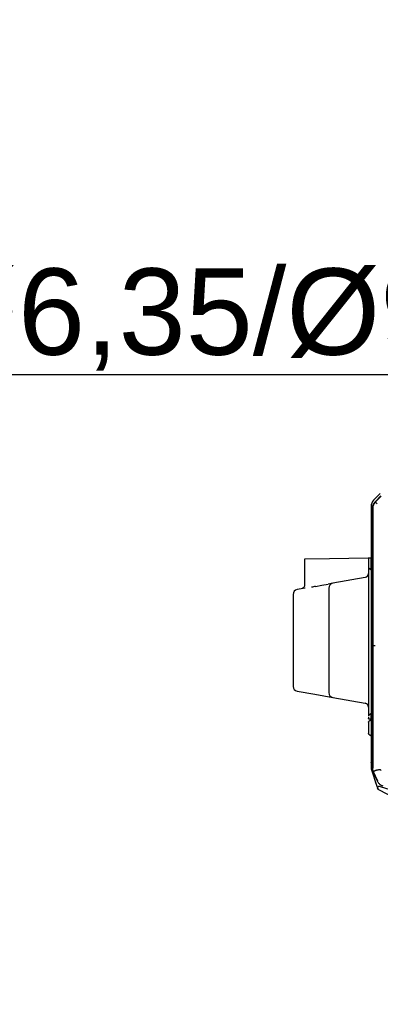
# Model space of a CAD drawing. Header units: millimetres. Extents: x -424979 to 718034, y -72486 to 344972.
# Tile 222 of 256: x 587212 to 588255, y 142422 to 145273. Entities that reach past the tile are written whole.
import ezdxf
from ezdxf import colors
from ezdxf.entities.mleader import LeaderData, LeaderLine
from ezdxf.math import Vec2, Vec3
from ezdxf.xclip import XClip

# ---------------------------------------------------------------- set-up
doc = ezdxf.new("R2010")
doc.units = ezdxf.units.MM
doc.header["$MEASUREMENT"] = 0
doc.header["$XCLIPFRAME"] = 0
doc.layers.add('IS_KLIM Opis_Średnice', color=7, linetype='Continuous', lineweight=9)
doc.layers.add('SKAN - RZUT_7_0_Nr_pióra__1', color=7, linetype='Continuous', lineweight=13)
doc.layers.add('IS_KLIM_urządzenia', color=3, linetype='Continuous')
doc.layers.add('Rysunki i obrazki', color=7, linetype='Continuous')
picture_1 = doc.add_image_def('image7.tif', size_in_pixel=(14115, 7016))

# ---------------------------------------------------------------- blocks, each defined once
blk = doc.blocks.new('Rysunek_7_7', base_point=(-247133.1, 120862.7))
at = {"layer": 'SKAN - RZUT_7_0_Nr_pióra__1', "color": 7, "lineweight": 13}
image = blk.add_image(picture_1, insert=(-306883.1, 91162.7), size_in_units=(119499.9, 59400), dxfattribs=at)
image.set_boundary_path([(-0.5, -0.5), (14114.5, 7015.5)])
blk = doc.blocks.new('G$CE471A013')
at = {"linetype": 'Continuous'}
for p, q in [((24.44, 37.03), (25.24, 36.23)), ((25.02, 36.04), (24.35, 36.72)), ((25.07, 36.04), (24.36, 36.75)), ((25.02, 36.04), (25.04, 36.03)), ((25.3, 35.69), (25.28, 35.68)), ((25.35, 35.27), (25.35, 18.66)), ((25.39, 3.92), (25.39, 35.28)), ((25.56, 35.47), (25.56, 27.83)), ((25.56, 29.26), (25.86, 29.26)), ((25.56, 28.76), (25.56, 29.26)), ((25.56, 29.07), (25.56, 29.07)), ((25.56, 27.94), (25.56, 28.76)), ((25.56, 28.57), (25.56, 28.57)), ((25.86, 29.26), (25.86, 28.76)), ((25.86, 29.26), (25.91, 29.26)), ((25.86, 28.76), (25.86, 28.17)), ((25.91, 29.26), (30.56, 29.17)), ((30.56, 29.17), (33.56, 29.12)), ((33.56, 29.12), (33.56, 26.03)), ((25.56, 27.82), (25.39, 27.69)), ((25.56, 27.82), (25.56, 27.94)), ((25.68, 27.91), (25.56, 27.82)), ((25.56, 27.83), (25.56, 27.82)), ((25.56, 27.82), (25.56, 10.51)), ((25.56, 27.82), (25.56, 10.51)), ((25.68, 27.91), (25.84, 28.03)), ((25.86, 28.17), (25.86, 28.1)), ((25.86, 28.1), (25.86, 10.28)), ((26.27, 26.9), (30.16, 26.21)), ((30.16, 26.21), (30.74, 26.11)), ((30.66, 25.62), (30.66, 24.24)), ((31.48, 25.98), (30.74, 26.11)), ((32.26, 25.84), (31.48, 25.98)), ((33.48, 25.63), (34.46, 25.46)), ((30.66, 24.24), (30.66, 14.4)), ((34.96, 24.86), (34.96, 13.78)), ((25.35, 18.66), (25.35, 6.47)), ((30.66, 14.4), (30.66, 13.02)), ((34.46, 13.19), (32.35, 12.82)), ((30.16, 12.43), (26.27, 11.75)), ((32.35, 12.82), (30.16, 12.43)), ((25.39, 10.62), (25.56, 10.51)), ((25.56, 10.51), (25.68, 10.42)), ((25.56, 10.51), (25.56, 4.6)), ((25.56, 10.39), (25.56, 10.51)), ((25.56, 10.38), (25.56, 10.39)), ((25.56, 9.88), (25.56, 10.38)), ((25.86, 9.89), (25.56, 9.88)), ((25.86, 9.88), (25.56, 9.88)), ((25.7, 9.68), (25.62, 9.71)), ((25.85, 10.31), (25.68, 10.42)), ((25.86, 10.1), (25.86, 9.89)), ((25.86, 9.88), (25.86, 9.89)), ((25.86, 9.46), (25.86, 9.17)), ((25.86, 9.17), (25.86, 8.4)), ((25.86, 8.4), (25.86, 8.11)), ((25.7, 7.89), (25.62, 7.87)), ((25.35, 6.47), (25.35, 3.92)), ((25.53, 3.82), (24.85, 1.74)), ((25.34, 3.69), (25.36, 3.69)), ((25.55, 4.54), (25.55, 3.93)), ((24.74, 2.34), (25.26, 3.48)), ((24.76, 2.32), (25.29, 3.47)), ((24.46, 1.68), (19, 0.05)), ((24.47, 1.98), (24.49, 1.95)), ((24.85, 1.74), (24.75, 1.44))]:
    blk.add_line(p, q, dxfattribs=at)
at = {"linetype": 'Continuous', "extrusion": (0, 0, -1)}
for centre, radius, start, end in [((-24.48, 35.47), 1.08, 135, 180), ((-30.06, 25.62), 0.6, 100, 180), ((-34.36, 24.86), 0.6, 100, 180), ((-34.36, 13.78), 0.6, 180, 260), ((-30.06, 13.02), 0.6, 180, 260), ((-26.36, 11.25), 0.5, 0, 80), ((-25.66, 9.8), 0.1, 288.4349, 0), ((-25.66, 7.77), 0.1, 0, 71.5651), ((-25.19, 3.93), 0.36, 180, 198.1508)]:
    blk.add_arc(centre, radius, start, end, dxfattribs=at)
at = {"linetype": 'Continuous'}
for centre, radius, start, end in [((25.33, 27.83), 0.23, 358.0143, 0), ((26.36, 27.39), 0.5, 180, 260), ((34.06, 26.03), 0.5, 180, 260), ((25.63, 9.46), 0.23, 0, 71.5651), ((25.63, 8.11), 0.23, 288.4349, 0), ((25.4, 4.6), 0.16, 343.9477, 0), ((24.57, 1.51), 0.2, 298.0607, 341.8492)]:
    blk.add_arc(centre, radius, start, end, dxfattribs=at)
for centre, major_axis, ratio, start_param, end_param in [((25.96, 27.39), (0.1, 0), 0.10051, 3.141593, 4.177762), ((26.36, 27.39), (0.087, 0.492), 0.898854, 1.745329, 3.141593)]:
    blk.add_ellipse(centre, major_axis=major_axis, ratio=ratio, start_param=start_param, end_param=end_param, dxfattribs=at)
for points, weights in [([(24.83, 35.82), (25.03, 36.03), (25.02, 36.05)], [0.999996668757, 0.819896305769, 1]), ([(25.07, 18.66), (25.35, 18.66), (25.36, 18.66)], [1, 0.828621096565, 1])]:
    blk.add_rational_spline(points, weights, degree=2, dxfattribs=at)
for points in [[(25.04, 36.02), (25.24, 35.83), (25.35, 35.55), (25.35, 35.27)], [(25.55, 27.81), (25.55, 27.82), (25.55, 27.82), (25.55, 27.83)], [(32.26, 25.84), (32.43, 25.81), (32.59, 25.77), (32.74, 25.73)], [(24.99, 3.63), (24.99, 3.63), (25, 3.63), (25, 3.63)], [(25.26, 3.47), (25.26, 3.47), (25.26, 3.47), (25.26, 3.47)]]:
    blk.add_open_spline(points, degree=3, dxfattribs=at)
for points, knots in [([(25.39, 35.28), (25.38, 35.34), (25.38, 35.45), (25.34, 35.61), (25.27, 35.77), (25.19, 35.92), (25.11, 36), (25.07, 36.04)], [0, 0, 0, 0, 0.199971, 0.399955, 0.599953, 0.799968, 1, 1, 1, 1]), ([(25.86, 28.1), (25.86, 28.08), (25.86, 28.07), (25.85, 28.05), (25.85, 28.04), (25.84, 28.03), (25.84, 28.03), (25.84, 28.03)], [0, 0, 0, 0, 0.458778, 0.458778, 0.863378, 0.863378, 1, 1, 1, 1]), ([(25.85, 10.31), (25.85, 10.31), (25.85, 10.3), (25.86, 10.29), (25.86, 10.29), (25.86, 10.28)], [0, 0, 0, 0, 0.756623, 0.756623, 1, 1, 1, 1]), ([(25.86, 10.28), (25.86, 10.27), (25.86, 10.26), (25.86, 10.23), (25.86, 10.23), (25.86, 10.21)], [0, 0, 0, 0, 0.612645, 0.612645, 1, 1, 1, 1]), ([(24.35, 3.63), (24.36, 3.64), (24.37, 3.67), (24.4, 3.7), (24.44, 3.71), (24.5, 3.71), (24.56, 3.71), (24.62, 3.7), (24.7, 3.69), (24.8, 3.67), (24.91, 3.65), (24.96, 3.64), (24.99, 3.63)], [0, 0, 0, 0, 0.063445, 0.125642, 0.187788, 0.250693, 0.375623, 0.438172, 0.500645, 0.750303, 0.875197, 1, 1, 1, 1]), ([(25, 3.63), (25.03, 3.61), (25.09, 3.58), (25.15, 3.55), (25.2, 3.52), (25.23, 3.5), (25.25, 3.48), (25.26, 3.48), (25.26, 3.47), (25.26, 3.47), (25.26, 3.47)], [0, 0, 0, 0, 0.196304, 0.378613, 0.540984, 0.680096, 0.794866, 0.885682, 0.95364, 1, 1, 1, 1]), ([(25.26, 3.48), (25.32, 3.62), (25.35, 3.77), (25.35, 3.92), (25.35, 3.92), (25.35, 3.92)], [0, 0, 0, 0, 0.999505, 0.999505, 1, 1, 1, 1]), ([(25.29, 3.47), (25.31, 3.51), (25.35, 3.61), (25.38, 3.76), (25.39, 3.87), (25.39, 3.92)], [0, 0, 0, 0, 0.333339, 0.666672, 1, 1, 1, 1]), ([(25.39, 4.69), (25.4, 4.68), (25.42, 4.67), (25.47, 4.64), (25.54, 4.61), (25.55, 4.6), (25.56, 4.6)], [0, 0, 0, 0, 0.071285, 0.22784, 0.631675, 1, 1, 1, 1]), ([(24.65, 1.33), (23.76, 0.86), (22.84, 0.42), (20.98, -0.39), (20.03, -0.75), (19.07, -1.07)], [0, 0, 0, 0, 0.5, 0.5, 1, 1, 1, 1]), ([(24.09, 1.73), (24.14, 1.75), (24.24, 1.78), (24.37, 1.86), (24.49, 1.95), (24.6, 2.06), (24.69, 2.18), (24.74, 2.27), (24.76, 2.32)], [0, 0, 0, 0, 0.163038, 0.329712, 0.498444, 0.667536, 0.835268, 1, 1, 1, 1]), ([(24.46, 1.68), (24.48, 1.69), (24.5, 1.69), (24.6, 1.71), (24.68, 1.68), (24.77, 1.59), (24.77, 1.54), (24.76, 1.46), (24.76, 1.45), (24.75, 1.44)], [0, 0, 0, 0, 0.082224, 0.082224, 0.505542, 0.505542, 0.92886, 0.92886, 1, 1, 1, 1]), ([(24.66, 1.34), (24.66, 1.34), (24.66, 1.34), (24.65, 1.33), (24.65, 1.33), (24.65, 1.33)], [0, 0, 0, 0, 0.812779, 0.812779, 1, 1, 1, 1]), ([(24.85, 1.74), (24.84, 1.71), (24.83, 1.67), (24.8, 1.6), (24.79, 1.56), (24.77, 1.49), (24.76, 1.47), (24.76, 1.45)], [0, 0, 0, 0, 0.339989, 0.339989, 0.792222, 0.792222, 1, 1, 1, 1]), ([(24.94, 2), (24.97, 2.11), (25, 2.2), (25.02, 2.24), (25.02, 2.25), (25.02, 2.24)], [0, 0, 0, 0, 0.718874, 0.718874, 1, 1, 1, 1])]:
    blk.add_open_spline(points, degree=3, knots=knots, dxfattribs=at)

msp = doc.modelspace()

# ---------------------------------------------------------------- block references
at = {"layer": 'IS_KLIM_urządzenia', "xscale": -24, "yscale": 24, "zscale": 24}
msp.add_blockref('G$CE471A013', (588842, 143012.2), dxfattribs=at)
at = {"layer": 'Rysunki i obrazki', "color": 151, "linetype": 'Continuous', "lineweight": 20, "true_color": 0x80c2ff}
ref = msp.add_blockref('Rysunek_7_7', (578150.8, 164030.1), dxfattribs=at)
XClip(ref).set_block_clipping_path([(-306883.0907464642, 91162.6626359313), (-187383.1463020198, 150562.679302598)])

# ---------------------------------------------------------------- next in the draw order: leaders
at = {"layer": 'IS_KLIM Opis_Średnice', "ltscale": 30}
ml = msp.add_multileader_mtext('Standard', dxfattribs=at)
ml.set_content('{\\fArial|b0|i0|c238|p0;%%C6,35/%%C9,52}', color=256)
ml.set_leader_properties()
ml.build(insert=Vec2(0, 0))
ml.multileader.update_dxf_attribs({"text_left_attachment_type": 5, "text_right_attachment_type": 5, "dogleg_length": 0.8})
ctx = ml.context
ctx.base_point, ctx.char_height, ctx.plane_origin = Vec3(586965.5, 144244.6), 250, Vec3(593777.8, 145336.9)
ctx.left_attachment, ctx.right_attachment, ctx.text_align_type = 5, 5, 2
notes = []
notes.append((ctx, [(0, (1, 1, 0), (588937.6, 144244.6), (-1, 0), 0.8, [(0, [(589646.9, 145044.7)], 256, [])])]))
ctx.mtext.insert, ctx.mtext.alignment, ctx.mtext.flow_direction = Vec3(588934.8, 144553.2), 3, 5
ctx.mtext.has_bg_fill, ctx.mtext.bg_color, ctx.mtext.bg_scale_factor, ctx.mtext.bg_transparency, ctx.mtext.use_window_bg_color = 1, -939524096, 1.5, 0, 1
for ctx, leaders in notes:
    for number, flags, end, landing, length, lines in leaders:
        leader = LeaderData()
        leader.index, (leader.has_last_leader_line, leader.has_dogleg_vector, leader.attachment_direction) = number, flags
        leader.last_leader_point, leader.dogleg_vector, leader.dogleg_length = Vec3(end), Vec3(landing), length
        for number, points, colour, breaks in lines:
            line = LeaderLine()
            line.index, line.vertices, line.color, line.breaks = number, Vec3.list(points), colors.encode_raw_color(colour), breaks
            leader.lines.append(line)
        ctx.leaders.append(leader)

doc.saveas('drawing.dxf')
